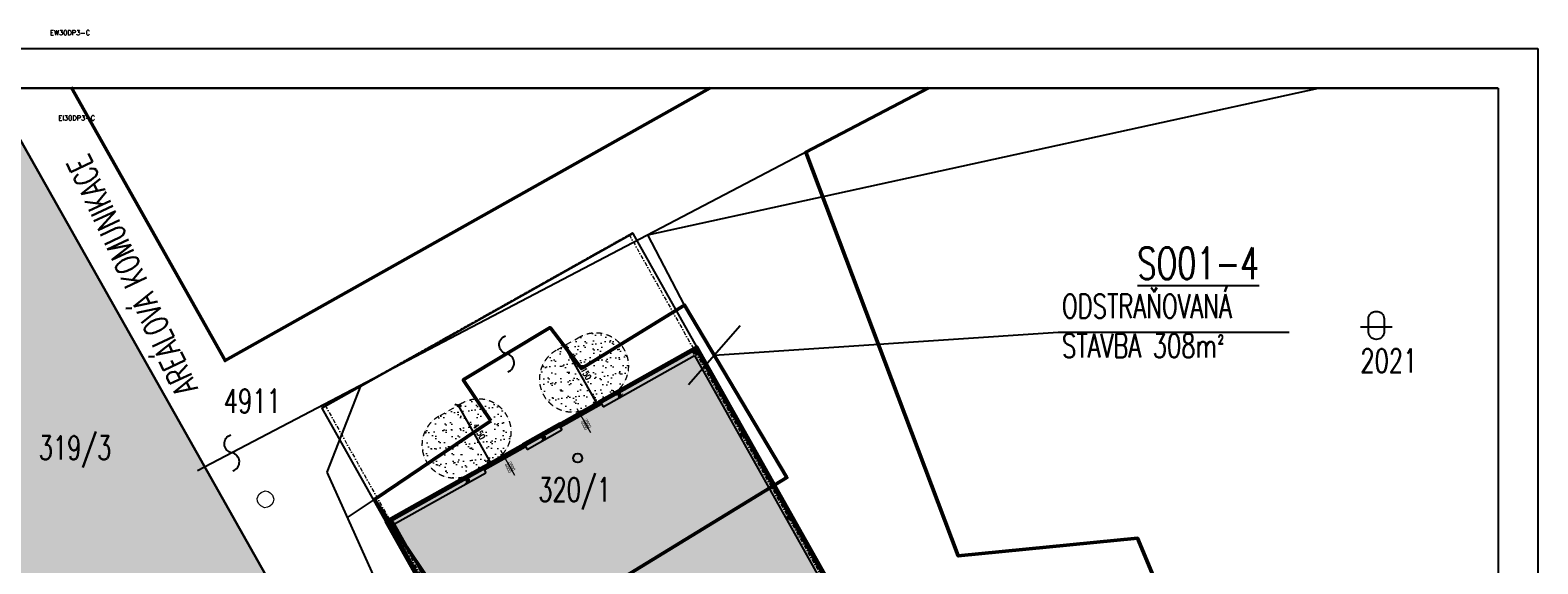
# Model space of a CAD drawing. Header units: millimetres. Extents: x 2886542 to 7567581, y -792623 to 134766.
# Tile 145 of 256: x 4506683 to 4601790, y -482834 to -449152. Entities that reach past the tile are written whole.
import ezdxf
from ezdxf.enums import TextEntityAlignment as Align

# ---------------------------------------------------------------- set-up
doc = ezdxf.new("R2010")
doc.units = ezdxf.units.MM
for name, pattern in [('ACAD_ISO12W100', [21, 12, -3, 0, -3, 0, -3]), ('DASHDOT', [1, 0.5, -0.25, 0, -0.25]), ('DASHDOTX2', [50.8, 25.4, -12.7, 0, -12.7]), ('DIVIDE', [1.25, 0.5, -0.25, 0, -0.25, 0, -0.25]), ('DOT', [0.25, 0, -0.25])]:
    doc.linetypes.add(name, pattern=pattern)
for name, color, linetype, lineweight in [('CKDVERE_', 7, 'Continuous', 25), ('CKDVERE_OSY', 1, 'Continuous', 18), ('CKDVERE_POPIS', 3, 'Continuous', 25), ('CKDVERE_ZARUBNE_RAM', 5, 'Continuous', 25), ('CKRASTR', 7, 'DASHDOT', 18), ('CKSTENY_NADROVINOU', 7, 'DIVIDE', 25), ('CKSTENY_PODROVINOU', 7, 'Continuous', 25), ('CKSTENY_REZ', 6, 'Continuous', 50), ('CSPROFILY_OSY', 1, 'DASHDOT', 18), ('CSPROFILY_REZY', 4, 'Continuous', 50), ('IN_NS_TLUSTA', 1, 'Continuous', 40), ('pohledy', 7, 'Continuous', 25), ('Text obecně', 7, 'Continuous', 25), ('Vrstva 34', 7, 'Continuous', 0), ('Vrstva 6', 7, 'Continuous', 0)]:
    doc.layers.add(name, color=color, linetype=linetype, lineweight=lineweight)
doc.layers.add('CKDVERE_DORAZ', color=7, linetype='DOT', lineweight=25, plot=False)
for name, color, linetype in [('IN_BP_BOURACI PRACE', 40, 'Continuous'), ('IN_TEXT', 7, 'Continuous'), ('KATASTR', 7, 'Continuous'), ('požárničina', 10, 'Continuous')]:
    doc.layers.add(name, color=color, linetype=linetype)
doc.styles.add('DVERE', font='SIMPLEX.shx', dxfattribs={"width": 0.65})
doc.styles.add('KOTY', font='SIMPLEX.SHX', dxfattribs={"width": 0.7})
doc.styles.add('ROMAND', font='romand.shx', dxfattribs={"width": 0.85})
doc.styles.get("Standard").update_dxf_attribs({"font": 'arial.ttf'})
doc.linetypes.add('617A', pattern='A,2,-2,2,-2,2,-6,[146,stn.shx,S=0.1,R=0,X=0,Y=0],-6,2,-2,2,-2', length=30)
doc.dimstyles.new('1_75', dxfattribs={"dimscale": 75, "dimtxt": 2.5, "dimasz": 2, "dimexe": 0.7, "dimexo": 0.625, "dimgap": 1, "dimtad": 1, "dimdec": 0, "dimrnd": 1, "dimtxsty": 'DVERE', "dimblk": 'OBLIQUE', "dimcen": 1.5, "dimclrd": 256, "dimclre": 256, "dimclrt": 4, "dimadec": 0, "dimazin": 0, "dimtm": 1e-09, "dimtfac": 1, "dimtdec": 0, "dimtix": 1, "dimtmove": 2, "dimatfit": 3, "dimldrblk": 'OBLIQUE', "dimfxl": 0, "dimarcsym": 0})
doc.dimstyles.new('IP 1_100', dxfattribs={"dimscale": 100, "dimtxt": 2.5, "dimasz": 2, "dimexe": 1, "dimexo": 5, "dimgap": 1, "dimtad": 1, "dimdec": 0, "dimzin": 0, "dimdsep": 46, "dimtxsty": 'ROMAND', "dimblk": 'ARCHTICK', "dimcen": 0.09, "dimdle": 1, "dimclrd": 256, "dimclre": 256, "dimclrt": 7, "dimadec": 0, "dimazin": 0, "dimtfac": 1, "dimtdec": 0, "dimtix": 1, "dimtmove": 2, "dimatfit": 3, "dimldrblk": 'OBLIQUE', "dimfxl": 0, "dimtolj": 1, "dimtzin": 0, "dimarcsym": 0})

# ---------------------------------------------------------------- blocks, each defined once
blk = doc.blocks.new('_ArchTick')
at = {"color": 0, "linetype": 'ByBlock', "const_width": 0.15}
blk.add_lwpolyline([(-0.5, -0.5), (0.5, 0.5)], dxfattribs=at)
blk = doc.blocks.new('Z620_1')
at = {"layer": 'Vrstva 34', "color": 32, "linetype": 'Continuous', "lineweight": 13}
for p, q in [((-0.5, -0.1), (-0.499, 0.1)), ((-0.499, 0.1), (-0.449, 0.25)), ((-0.449, 0.25), (-0.349, 0.4)), ((-0.349, 0.4), (-0.099, 0.501)), ((-0.099, 0.501), (0.1, 0.5)), ((0.1, 0.5), (0.351, 0.4)), ((0.351, 0.4), (0.45, 0.25)), ((0.45, 0.25), (0.501, 0.1)), ((0.501, 0.1), (0.501, -0.1)), ((-0.4, -0.35), (-0.5, -0.1)), ((-0.25, -0.45), (-0.4, -0.35)), ((-0.099, -0.5), (-0.25, -0.45)), ((0.101, -0.5), (-0.099, -0.5)), ((0.251, -0.45), (0.101, -0.5)), ((0.401, -0.35), (0.251, -0.45)), ((0.501, -0.1), (0.401, -0.35))]:
    blk.add_line(p, q, dxfattribs=at)
blk = doc.blocks.new('CK_S_EXT_HEAHEA240')
for p, q in [((-120, 115), (120, 115)), ((-120, 115), (-120, 103)), ((-120, 103), (-24.75, 103)), ((-3.75, -82), (-3.75, 82)), ((3.75, -82), (3.75, 82)), ((120, 103), (24.75, 103)), ((120, 115), (120, 103)), ((-120, -115), (-120, -103)), ((-120, -103), (-24.75, -103)), ((-120, -115), (120, -115)), ((120, -103), (24.75, -103)), ((120, -115), (120, -103))]:
    blk.add_line(p, q)
for centre, start, end in [((-24.75, 82), 0, 90), ((24.75, 82), 90, 180), ((-24.75, -82), 270, 0), ((24.75, -82), 180, 270)]:
    blk.add_arc(centre, 21, start, end)
blk = doc.blocks.new('_Oblique')
at = {"color": 0, "linetype": 'ByBlock', "lineweight": -2}
blk.add_line((-0.5, -0.5), (0.5, 0.5), dxfattribs=at)
blk = doc.blocks.new('*D5211')
at = {"layer": 'Defpoints', "color": 0, "linetype": 'Continuous', "lineweight": 50}
for p in [(4540541, -468986), (4542637, -472567), (4542411, -472694)]:
    blk.add_point(p, dxfattribs=at)
at = {"layer": 'požárničina', "color": 7, "linetype": 'Continuous', "lineweight": -2}
for p, q in [((4540459, -469032), (4540286, -469129)), ((4542555, -472613), (4542319, -472746))]:
    blk.add_line(p, q, dxfattribs=at)
at = {"layer": 'požárničina', "color": 7, "lineweight": -2}
blk.add_line((4540377, -469078), (4542411, -472694), dxfattribs=at)
at = {"layer": 'požárničina', "color": 7, "linetype": 'Continuous', "lineweight": -2, "xscale": 300, "yscale": 300, "zscale": 300}
for p, rotation in [((4540377, -469078), 119.348446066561), ((4542411, -472694), 299.348446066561)]:
    blk.add_blockref('_Oblique', p, dxfattribs=dict(at, rotation=rotation))
at = {"layer": 'požárničina', "color": 7, "linetype": 'Continuous', "lineweight": 9, "insert": (4541688, -470720), "char_height": 375, "attachment_point": 5, "rotation": 299.34845, "style": 'DVERE'}
blk.add_mtext('4150', dxfattribs=at)
blk = doc.blocks.new('*D5212')
at = {"layer": 'Defpoints', "color": 0, "linetype": 'Continuous', "lineweight": 50}
for p in [(4533847, -472749), (4535717, -476458), (4535943, -476331)]:
    blk.add_point(p, dxfattribs=at)
at = {"layer": 'požárničina', "color": 7, "linetype": 'Continuous', "lineweight": -2}
for p, q in [((4533765, -472795), (4533592, -472893)), ((4535862, -476377), (4535626, -476509))]:
    blk.add_line(p, q, dxfattribs=at)
at = {"layer": 'požárničina', "color": 7, "lineweight": -2}
blk.add_line((4533684, -472841), (4535717, -476458), dxfattribs=at)
at = {"layer": 'požárničina', "color": 7, "linetype": 'Continuous', "lineweight": -2, "xscale": 300, "yscale": 300, "zscale": 300}
for p, rotation in [((4533684, -472841), 119.348446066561), ((4535717, -476458), 299.348446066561)]:
    blk.add_blockref('_Oblique', p, dxfattribs=dict(at, rotation=rotation))
at = {"layer": 'požárničina', "color": 7, "linetype": 'Continuous', "lineweight": 9, "insert": (4534994, -474484), "char_height": 375, "attachment_point": 5, "rotation": 299.34845, "style": 'DVERE'}
blk.add_mtext('4150', dxfattribs=at)

msp = doc.modelspace()

# ---------------------------------------------------------------- hatches: boundary and pattern name
at = {"linetype": 'ACAD_ISO12W100', "lineweight": 0, "ltscale": 50}
h = msp.add_hatch(dxfattribs=at)
h.set_pattern_fill('AR-SAND', color=1, scale=16, style=0)
h.paths.add_polyline_path([(4543936.9, -468986.3), (4541453.6, -470515.3), (4540363.6, -469085.5), (4539789.3, -469409.2, 0.9789355), (4541899.3, -472981.7), (4542553.1, -472614.1), (4543381.1, -472148.5, 0.4735851)])
h.paths.add_polyline_path([(4543936.9, -468986.3, 0.3578271), (4541343.3, -468533.2), (4540363.6, -469085.5), (4541453.6, -470515.3)])
h.paths.add_polyline_path([(4534817.3, -472435.4), (4535747.4, -473813.5), (4531757.6, -476506.1, 0.3894837), (4534490.3, -477147.7), (4535318.3, -476682.1), (4535972.1, -476314.5, 0.7987005)])
h.paths.add_polyline_path([(4535747.4, -473813.5), (4534817.3, -472435.4, 0.1124462), (4533934.3, -472699.2), (4532380.2, -473575.2, 0.4267433), (4531757.6, -476506.1)])
h.paths.add_polyline_path([(4541197.9, -470422.5), (4541688, -471294.1), (4542178.3, -471018.4), (4541688.2, -470146.8)], flags=24)
h.paths.add_polyline_path([(4534504.3, -474186.2), (4534994.4, -475057.8), (4535484.7, -474782.1), (4534994.6, -473910.5)], flags=24)
at = {"layer": 'požárničina', "linetype": 'Continuous', "lineweight": 50}
for points in [[(4504205.1, -452807.4), (4496792.4, -452807.4), (4466387.8, -452807.4), (4460470.2, -456165.6), (4469798.4, -472603.2), (4488030.9, -462256.4), (4508572.6, -498660.9), (4524862.4, -489416.6)], [(4548741.8, -469134.2), (4529129.6, -480161.9), (4541627.6, -502389.1), (4532950.3, -507268.3), (4541252.9, -522034.1), (4569542.5, -506127.3)]]:
    msp.add_hatch(color=253, dxfattribs=at).paths.add_polyline_path(points)

# ---------------------------------------------------------------- linework, layer by layer
at = {"color": 5, "linetype": 'Continuous', "lineweight": 50}
msp.add_lwpolyline([(4563329.4, -452807.4), (4555608.1, -456853.8), (4565223.6, -482337.4), (4576541.2, -481218.8), (4581801.2, -493820.9), (4567190.2, -500362.9), (4578271.8, -524311.2), (4569010.9, -528652), (4524020.4, -541772.7), (4501480.4, -549445.5), (4481685, -555552.6), (4471071.3, -560120.6), (4452762.9, -573763.3), (4442686.1, -594273.5), (4441693.8, -596970.8)], dxfattribs=at)
at = {"layer": 'CKDVERE_', "color": 250}
for p, q in [((4542683.8, -472724.1), (4540138.5, -474155.3)), ((4542708.3, -472767.7), (4540163.1, -474198.9)), ((4542683.8, -472724.1), (4542708.3, -472767.7)), ((4540138.5, -474155.3), (4540163.1, -474198.9)), ((4537889.7, -475419.8), (4535344.4, -476850.9)), ((4537914.2, -475463.4), (4535368.9, -476894.5)), ((4537889.7, -475419.8), (4537914.2, -475463.4)), ((4535344.4, -476850.9), (4535368.9, -476894.5))]:
    msp.add_line(p, q, dxfattribs=at)
at = {"layer": 'CKDVERE_DORAZ', "color": 250}
for p, q in [((4548741.8, -469134.2), (4544692.9, -461933.4)), ((4542645.7, -472676.7), (4540117.9, -474098.1)), ((4529129.6, -480161.9), (4525080.6, -472961.1)), ((4537851.6, -475372.4), (4535323.8, -476793.7))]:
    msp.add_line(p, q, dxfattribs=at)
at = {"layer": 'CKDVERE_OSY', "color": 250}
for p, q in [((4542043.4, -474564.1), (4541188.9, -473044.4)), ((4537249.3, -477259.8), (4536365.4, -475687.8))]:
    msp.add_line(p, q, dxfattribs=at)
at = {"layer": 'CKDVERE_ZARUBNE_RAM', "color": 250}
for p, q in [((4542607, -472709.9), (4542694.1, -472660.9)), ((4542767.7, -472791.7), (4542694.1, -472660.9)), ((4542607, -472709.9), (4542626.6, -472744.8)), ((4542661.4, -472725.2), (4542626.6, -472744.8)), ((4540166.3, -474082.3), (4540079.2, -474131.3)), ((4540152.7, -474262), (4540079.2, -474131.3)), ((4540151.1, -474136.8), (4540185.9, -474117.1)), ((4540166.3, -474082.3), (4540185.9, -474117.1)), ((4537812.9, -475405.6), (4537900, -475356.6)), ((4537812.9, -475405.6), (4537832.5, -475440.5)), ((4537867.3, -475420.9), (4537832.5, -475440.5)), ((4537973.6, -475487.3), (4537900, -475356.6)), ((4535372.2, -476777.9), (4535285.1, -476827)), ((4535358.6, -476957.7), (4535285.1, -476827)), ((4535357, -476832.4), (4535391.8, -476812.8)), ((4535372.2, -476777.9), (4535391.8, -476812.8))]:
    msp.add_line(p, q, dxfattribs=at)
at = {"layer": 'CKRASTR', "color": 250, "ltscale": 500}
for p, q in [((4544475, -462055.9), (4569706.9, -506929.7)), ((4525298.6, -472838.5), (4550530.5, -517712.3))]:
    msp.add_line(p, q, dxfattribs=at)
at = {"layer": 'CKRASTR', "color": 250}
for p, q in [((4548741.8, -469134.2), (4544692.9, -461933.4)), ((4529129.6, -480161.9), (4525080.6, -472961.1))]:
    msp.add_line(p, q, dxfattribs=at)
at = {"layer": 'CKSTENY_NADROVINOU', "color": 250}
msp.add_line((4525080.6, -472961.1), (4544692.9, -461933.4), dxfattribs=at)
at = {"layer": 'CKSTENY_PODROVINOU', "color": 250}
for p, q in [((4544722.8, -461986.6), (4525110.6, -473014.3)), ((4548741.8, -469134.2), (4544722.8, -461986.6)), ((4542836.3, -472913.7), (4548589.2, -469678.9)), ((4548589.2, -469678.9), (4568997.8, -505974.6)), ((4540112.4, -473986.4), (4542553.1, -472614.1)), ((4529129.6, -480161.9), (4525110.6, -473014.3)), ((4540161.4, -474073.6), (4542602.1, -472701.2)), ((4538042.2, -475609.4), (4540221.3, -474384.1)), ((4535318.3, -476682.1), (4537759, -475309.7)), ((4535367.3, -476769.2), (4537808, -475396.9)), ((4529674.3, -480314.5), (4535427.2, -477079.7)), ((4547583.3, -512164.8), (4529674.3, -480314.5))]:
    msp.add_line(p, q, dxfattribs=at)
at = {"layer": 'CKSTENY_REZ', "color": 250}
for p, q in [((4548741.8, -469134.2), (4542553.1, -472614.1)), ((4548703.7, -469270.4), (4542602.1, -472701.2)), ((4569406.3, -506089.1), (4548703.7, -469270.4)), ((4569542.5, -506127.3), (4548741.8, -469134.2)), ((4542602.1, -472701.2), (4542553.1, -472614.1)), ((4540112.4, -473986.4), (4537759, -475309.7)), ((4540161.4, -474073.6), (4537808, -475396.9)), ((4540161.4, -474073.6), (4540112.4, -473986.4)), ((4537808, -475396.9), (4537759, -475309.7)), ((4535318.3, -476682.1), (4529129.6, -480161.9)), ((4535367.3, -476769.2), (4529265.7, -480200.1)), ((4535367.3, -476769.2), (4535318.3, -476682.1)), ((4531483, -478838.6), (4529129.6, -480161.9)), ((4529129.6, -480161.9), (4541627.6, -502389.1)), ((4529265.7, -480200.1), (4547321.8, -512311.8))]:
    msp.add_line(p, q, dxfattribs=at)
at = {"layer": 'CKSTENY_REZ', "color": 0}
msp.add_line((4534490.3, -477147.7), (4529129.6, -480161.9), dxfattribs=at)
at = {"layer": 'CSPROFILY_OSY', "color": 250}
for p, q in [((4548801.7, -469352.9), (4548553.3, -469492.6)), ((4548725.9, -469544.7), (4548598.5, -469318)), ((4543950.9, -472080.5), (4543724.3, -472207.9)), ((4543776.4, -472035.2), (4543898.9, -472253.1)), ((4551742.4, -474582.9), (4551494, -474722.6)), ((4551666.7, -474774.6), (4551539.2, -474548)), ((4539156.8, -474776.1), (4538930.2, -474903.5)), ((4538982.3, -474730.9), (4539104.8, -474948.8)), ((4534188.2, -477426.5), (4534310.7, -477644.4)), ((4534362.7, -477471.8), (4534136.1, -477599.2)), ((4529533.8, -480187), (4529315.8, -480309.6)), ((4529488.5, -480361.6), (4529361.1, -480135)), ((4554683.1, -479812.8), (4554434.7, -479952.5)), ((4554607.4, -480004.5), (4554480, -479777.9))]:
    msp.add_line(p, q, dxfattribs=at)
at = {"layer": 'IN_BP_BOURACI PRACE', "linetype": '617A', "lineweight": 50, "ltscale": 100}
msp.add_lwpolyline([(4535747.4, -473813.5), (4534002, -471227.3), (4539479.6, -467926), (4541453.6, -470515.3), (4547961.8, -466508.1), (4554418.7, -477388.9), (4535335.8, -489053), (4528398.2, -478773.4)], close=True, dxfattribs=at)
at = {"layer": 'IN_NS_TLUSTA'}
msp.add_lwpolyline([(4529129.6, -480161.9), (4541627.6, -502389.1), (4532950.3, -507268.3), (4541252.9, -522034.1), (4569542.5, -506127.3), (4548741.8, -469134.2), (4529129.6, -480161.9)], dxfattribs=at)
at = {"layer": 'KATASTR'}
for p, q in [((4563329.4, -452807.4), (4517234.4, -476963.5)), ((4545640, -462077.6), (4587943.9, -452807.4)), ((4547961.8, -466508.1), (4545640, -462077.6)), ((4525414.6, -477050), (4527554.7, -471555.1)), ((4529948.5, -487108.7), (4525414.6, -477050)), ((4526706.1, -479915.4), (4528398.2, -478773.4))]:
    msp.add_line(p, q, dxfattribs=at)
at = {"layer": 'KATASTR', "color": 7, "lineweight": 50}
msp.add_lwpolyline([(4509267.5, -452742.6), (4518979.6, -470002.7), (4549560.7, -452807.4)], dxfattribs=at)
at = {"layer": 'KATASTR'}
for points in [[(4591102.3, -467369.3, -0.9407376), (4592099.3, -467369.3), (4592099.3, -468238.8, -0.8764223), (4591102.3, -468229.9), (4591102.3, -467369.3)], [(4536806.1, -470711.1, 0.7743875), (4536740.8, -469576.6, -0.7812922), (4536675.5, -468443)], [(4519473.4, -476958.9, 0.7743875), (4519408, -475824.4, -0.7812922), (4519342.7, -474690.8)]]:
    msp.add_lwpolyline(points, format="xyb", dxfattribs=at)
msp.add_lwpolyline([(4590603.6, -467867.6), (4592597.5, -467867.6)], dxfattribs=at)
msp.add_circle((4541225.3, -476161.7), 285.6, dxfattribs=at)
at = {"layer": 'pohledy', "color": 250}
for p, q in [((4542689.2, -472652.2), (4542836.3, -472913.7)), ((4540074.3, -474122.6), (4540221.3, -474384.1)), ((4537895.1, -475347.9), (4538042.2, -475609.4)), ((4535280.2, -476818.2), (4535427.2, -477079.7))]:
    msp.add_line(p, q, dxfattribs=at)
at = {"layer": 'požárničina', "linetype": 'ACAD_ISO12W100', "lineweight": 0, "ltscale": 30}
for p, q in [((4541347.1, -468531.1), (4539789.3, -469409.2)), ((4533938.1, -472697.1), (4532380.2, -473575.2))]:
    msp.add_line(p, q, dxfattribs=at)
at = {"layer": 'požárničina', "linetype": 'DASHDOTX2', "lineweight": 60, "ltscale": 30}
for p, q in [((4529200.9, -480182.7), (4548723.3, -469205.5)), ((4548723.3, -469205.5), (4569472.8, -506107.4)), ((4541781, -502555.9), (4529200.9, -480182.7))]:
    msp.add_line(p, q, dxfattribs=at)
at = {"layer": 'požárničina', "linetype": 'ACAD_ISO12W100', "lineweight": 0, "ltscale": 30}
for centre, start, end in [((4542364.1, -470339.8), 299.348446, 119.348446), ((4540882.3, -471173), 119.348446, 299.348446), ((4534955.1, -474505.8), 299.348446, 119.348446), ((4533473.3, -475339), 119.348446, 299.348446)]:
    msp.add_arc(centre, 2075, start, end, dxfattribs=at)
at = {"layer": 'Text obecně'}
for p, q in [((4496792.4, -450307.5), (4601789.8, -450307.5)), ((4601789.8, -450307.5), (4601789.8, -599470.7)), ((4599289.9, -452807.4), (4496792.4, -452807.4)), ((4496792.4, -452807.4), (4599289.9, -452807.4)), ((4496792.4, -452807.4), (4599289.9, -452807.4)), ((4599289.9, -452807.4), (4599289.9, -596970.8)), ((4599289.9, -452807.4), (4599289.9, -596970.8)), ((4599289.9, -452807.4), (4599289.9, -596970.8))]:
    msp.add_line(p, q, dxfattribs=at)
at = {"layer": 'Vrstva 6', "color": 1, "linetype": 'Continuous', "lineweight": 30}
msp.add_line((4504023.3, -452485.2), (4524862.4, -489416.6), dxfattribs=at)

# ---------------------------------------------------------------- block references
at = {"layer": 'CSPROFILY_REZY', "color": 250}
for p, rotation in [((4548662.2, -469431.4), 119.3484460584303), ((4543837.6, -472144.2), 209.3484460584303), ((4551603, -474661.3), 119.3484460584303), ((4539043.5, -474839.8), 209.3484460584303), ((4534249.4, -477535.5), 209.3484460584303), ((4529424.8, -480248.3), 119.3484460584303), ((4554543.7, -479891.2), 119.3484460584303)]:
    msp.add_blockref('CK_S_EXT_HEAHEA240', p, dxfattribs=dict(at, rotation=rotation))
at = {"layer": 'Vrstva 34', "color": 32, "linetype": 'Continuous', "lineweight": 13, "xscale": 999.9976885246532, "yscale": 999.9976885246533, "zscale": 999.9976885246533, "rotation": 42.64807170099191}
msp.add_blockref('Z620_1', (4521526.7, -478765.1), dxfattribs=at)

# ---------------------------------------------------------------- texts
at = {"layer": 'CKDVERE_POPIS', "color": 250}
for p in [(4541688.5, -474014.5), (4536894.4, -476710.2)]:
    msp.add_text(' 4000', height=200, rotation=299.348446, dxfattribs=at).set_placement(p, align=Align.TOP_CENTER)
for p in [(4541758.2, -473975.3), (4536964.1, -476671)]:
    msp.add_text(' 2800', height=200, rotation=299.348446, dxfattribs=at).set_placement(p, align=Align.CENTER)
at = {"layer": 'IN_TEXT', "insert": (4515917.3, -472377.3), "char_height": 1500, "width": 25698.196, "attachment_point": 1, "rotation": 115.040215, "style": 'KOTY'}
msp.add_mtext('AREÁLOVÁ KOMUNIKACE', dxfattribs=at)
at = {"layer": 'IN_TEXT', "attachment_point": 1, "style": 'KOTY'}
for s, insert, char_height, width in [('{\\LSO01-4}', (4576533.4, -462867.3), 2000, 6757.857), ('ODSTRAŇOVANÁ STAVBA 308m{\\fISOCPEUR|b0|i0|c238|p34;²}', (4571778.1, -465818.8), 1500, 15598.124)]:
    msp.add_mtext(s, dxfattribs=dict(at, insert=insert, char_height=char_height, width=width))
at = {"layer": 'KATASTR', "char_height": 1500, "width": 486.766, "attachment_point": 1, "style": 'KOTY'}
for s, insert in [('2021', (4590590.1, -469267)), ('4911', (4518895.2, -471806)), ('319/3', (4507218.4, -474756.6)), ('320/1', (4538732.5, -477400.1))]:
    msp.add_mtext(s, dxfattribs=dict(at, insert=insert))
at = {"layer": 'požárničina', "color": 1, "lineweight": 30, "char_height": 307.125, "width": 715494.708, "attachment_point": 3}
for s, insert in [('{\\Ftxt,bigfont|c238;EW30DP3-C}', (4510465.4, -449157.2)), ('{\\Ftxt,bigfont|c238;EI30DP3-C}', (4510775.6, -454538.1))]:
    msp.add_mtext(s, dxfattribs=dict(at, insert=insert))

# ---------------------------------------------------------------- dimensions: what is measured, and where the dimension line sits
at = {"layer": 'požárničina', "color": 7, "linetype": 'Continuous', "lineweight": 9}
for base, p1, p2, picture, middle in [((4542410.7, -472694.1), (4540540.6, -468985.7), (4542637, -472566.9), '*D5211', (4541688.1, -470720.4)), ((4535717.1, -476457.8), (4533847, -472749.4), (4535943.4, -476330.6), '*D5212', (4534994.5, -474484.2))]:
    dim = msp.add_linear_dim(base=base, p1=p1, p2=p2, angle=299.348446, text='4150', dimstyle='1_75', override={"dimscale": 150, "dimclrd": 7, "dimclre": 7, "dimclrt": 7, "dimfxl": 1.25, "dimfxlon": 1, "dimtfill": 1, "dimtfillclr": 256}, dxfattribs=at)
    dim.commit()
    dim.dimension.update_dxf_attribs({"geometry": picture, "text_midpoint": middle})

# ---------------------------------------------------------------- leaders
at = {"layer": 'IN_TEXT'}
msp.add_leader([(4549837.7, -469669.3), (4571522, -468214.7), (4586097.3, -468214.7)], dimstyle='IP 1_100', override={"dimasz": 35, "dimtad": 0}, dxfattribs=at)

doc.saveas('drawing.dxf')
